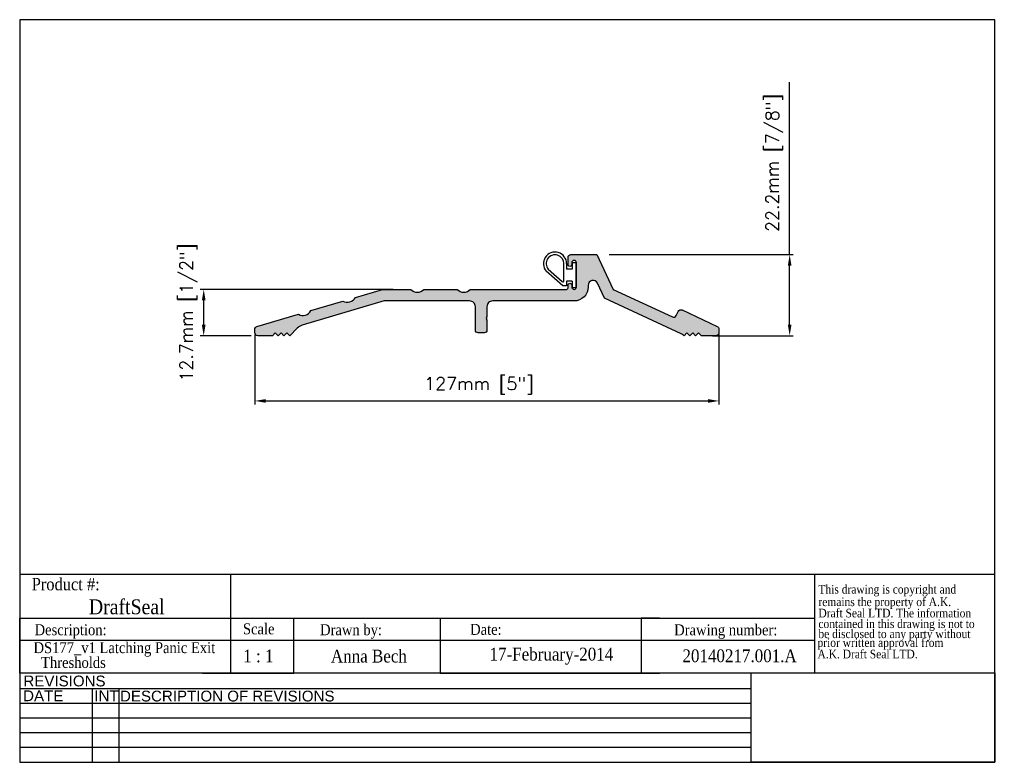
# Model space of a CAD drawing. Header units: millimetres. Extents: x 2362 to 2631, y 15 to 219.
import ezdxf
from ezdxf.enums import TextEntityAlignment as Align

# ---------------------------------------------------------------- set-up
doc = ezdxf.new("R2010")
doc.units = ezdxf.units.MM
doc.header["$MEASUREMENT"] = 0
doc.layers.add('AM_5', color=3, linetype='Continuous', lineweight=25)
doc.layers.add('BORDER', color=7, linetype='Continuous', lineweight=25)
doc.layers.add('FRAME', color=7, linetype='Continuous')
doc.styles.add('DS GROUP', font='arial.ttf')
doc.styles.get("Standard").update_dxf_attribs({"font": 'ROMANS.SHX'})
doc.styles.add('TAG', font='GARA.TTF')
doc.dimstyles.new('AM_ISO$0', dxfattribs={"dimtxt": 1.5, "dimasz": 1.5, "dimexe": 1, "dimexo": 1, "dimgap": 1.5, "dimtad": 1, "dimdec": 0, "dimdsep": 46, "dimtxsty": 'Standard', "dimcen": 0, "dimclrd": 256, "dimclre": 256, "dimclrt": 2, "dimadec": 0, "dimazin": 2, "dimtp": 0.1, "dimtm": 0.1, "dimtfac": 0.71, "dimtdec": 0, "dimtmove": 0, "dimatfit": 3, "dimfxl": 1, "dimlwd": -1, "dimlwe": -1, "dimarcsym": 1})
picture_1 = doc.add_image_def('image1.bmp', size_in_pixel=(901, 331))

# ---------------------------------------------------------------- blocks, each defined once
blk = doc.blocks.new('A$C08671A0E')
at = {"layer": 'FRAME', "style": 'TAG'}
for s, p in [('This drawing is copyright and', (14.82235561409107, -52.33811965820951)), ('remains the property of A.K.', (14.82235561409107, -101.4563565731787)), ('Draft Seal LTD. The information', (14.82235561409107, -145.6627890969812)), ('contained in this drawing is not to  ', (14.82235561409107, -187.4132979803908)), ('be disclosed to any party without ', (14.82235561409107, -226.7078832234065)), (' prior written approval from', (0, -261.2234074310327)), (' A.K. Draft Seal LTD.', (0, -306.093578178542))]:
    blk.add_text(s, height=33.81873376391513, dxfattribs=at).set_placement(p)
blk = doc.blocks.new('*D465')
at = {"layer": 'AM_5', "linetype": 'ByBlock', "transparency": 16777216}
for p, q in [((2426.376451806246, 132.3027504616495), (2426.376451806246, 113.1856191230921)), ((2553.326451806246, 132.3027504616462), (2553.326451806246, 113.1856191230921)), ((2429.376451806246, 114.1856191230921), (2550.326451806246, 114.1856191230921))]:
    blk.add_line(p, q, dxfattribs=at)
at = {"layer": 'AM_5', "transparency": 16777216}
for points in [[(2429.376451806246, 114.6856191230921), (2429.376451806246, 113.6856191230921), (2426.376451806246, 114.1856191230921)], [(2550.326451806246, 114.6856191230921), (2550.326451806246, 113.6856191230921), (2553.326451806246, 114.1856191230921)]]:
    blk.add_solid(points, dxfattribs=at)
at = {"layer": 'Defpoints', "color": 0, "transparency": 16777216}
for p in [(2426.376451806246, 133.3027504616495), (2553.326451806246, 133.3027504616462), (2553.326451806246, 114.1856191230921)]:
    blk.add_point(p, dxfattribs=at)
at = {"layer": 'AM_5', "color": 7, "transparency": 16777216, "insert": (2487.699866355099, 118.3522857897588), "char_height": 3.5, "attachment_point": 5}
blk.add_mtext('127mm [5"]', dxfattribs=at)
blk = doc.blocks.new('*D466')
at = {"layer": 'AM_5', "linetype": 'ByBlock', "transparency": 16777216}
for p, q in [((2572.673874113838, 154.2427655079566), (2572.673874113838, 201.4094321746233)), ((2523.299175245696, 154.2427655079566), (2573.673874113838, 154.2427655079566)), ((2572.673874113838, 135.0227655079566), (2572.673874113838, 151.2427655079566)), ((2551.536451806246, 132.0227655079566), (2573.673874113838, 132.0227655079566))]:
    blk.add_line(p, q, dxfattribs=at)
at = {"layer": 'AM_5', "transparency": 16777216}
for points in [[(2572.173874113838, 151.2427655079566), (2573.173874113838, 151.2427655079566), (2572.673874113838, 154.2427655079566)], [(2572.173874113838, 135.0227655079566), (2573.173874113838, 135.0227655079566), (2572.673874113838, 132.0227655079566)]]:
    blk.add_solid(points, dxfattribs=at)
at = {"layer": 'Defpoints', "color": 0, "transparency": 16777216}
for p in [(2522.299175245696, 154.2427655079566), (2572.673874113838, 154.2427655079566), (2550.536451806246, 132.0227655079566)]:
    blk.add_point(p, dxfattribs=at)
at = {"layer": 'AM_5', "color": 7, "transparency": 16777216, "insert": (2568.507207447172, 179.3260988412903), "char_height": 3.5, "attachment_point": 5, "rotation": 90}
blk.add_mtext('22.2mm [7/8"]', dxfattribs=at)
blk = doc.blocks.new('*D467')
at = {"layer": 'AM_5', "linetype": 'ByBlock', "transparency": 16777216}
for p, q in [((2464.183744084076, 144.7227655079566), (2411.391990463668, 144.7227655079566)), ((2412.391990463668, 135.0227655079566), (2412.391990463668, 141.7227655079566)), ((2425.376451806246, 132.0227655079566), (2411.391990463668, 132.0227655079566))]:
    blk.add_line(p, q, dxfattribs=at)
at = {"layer": 'AM_5', "transparency": 16777216}
for points in [[(2411.891990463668, 141.7227655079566), (2412.891990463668, 141.7227655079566), (2412.391990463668, 144.7227655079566)], [(2411.891990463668, 135.0227655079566), (2412.891990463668, 135.0227655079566), (2412.391990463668, 132.0227655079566)]]:
    blk.add_solid(points, dxfattribs=at)
at = {"layer": 'Defpoints', "color": 0, "transparency": 16777216}
for p in [(2412.391990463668, 144.7227655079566), (2465.183744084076, 144.7227655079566), (2426.376451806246, 132.0227655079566)]:
    blk.add_point(p, dxfattribs=at)
at = {"layer": 'AM_5', "color": 7, "transparency": 16777216, "insert": (2408.225323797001, 138.372765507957), "char_height": 3.5, "attachment_point": 5, "rotation": 90}
blk.add_mtext('12.7mm [1/2"]', dxfattribs=at)

msp = doc.modelspace()

# ---------------------------------------------------------------- hatches: boundary and pattern name
h = msp.add_hatch(color=256)
edge = h.paths.add_edge_path()
edge.add_line((2489.876451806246, 139.9727655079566), (2489.876451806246, 137.2877655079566))
edge.add_line((2489.876451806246, 137.2877655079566), (2489.626451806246, 137.0377655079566))
edge.add_line((2489.626451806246, 137.0377655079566), (2489.876451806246, 136.7877655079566))
edge.add_line((2489.876451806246, 136.7877655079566), (2489.626451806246, 136.5377655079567))
edge.add_line((2489.626451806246, 136.5377655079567), (2489.876451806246, 136.2877655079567))
edge.add_line((2489.876451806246, 136.2877655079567), (2489.876451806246, 133.6027655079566))
edge.add_arc((2489.086451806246, 133.6027655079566), 0.7899999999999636, -90, 2.1032064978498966e-12, ccw=False)
edge.add_line((2489.086451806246, 132.8127655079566), (2487.486451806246, 132.8127655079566))
edge.add_arc((2487.486451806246, 133.6027655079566), 0.7899999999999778, 179.9999999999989, 270, ccw=False)
edge.add_line((2486.696451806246, 133.6027655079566), (2486.696451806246, 139.9727655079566))
edge.add_arc((2485.126451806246, 139.9727655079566), 1.57000000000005, 1.037225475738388e-12, 90)
edge.add_line((2485.126451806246, 141.5427655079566), (2461.767241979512, 141.5427655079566))
edge.add_line((2461.767241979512, 141.5427655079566), (2439.329900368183, 134.9008498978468))
edge.add_arc((2440.232528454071, 131.851643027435), 3.179999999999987, 106.489839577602, 135)
edge.add_line((2437.983928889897, 134.1002425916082), (2435.906451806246, 132.0227655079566))
edge.add_line((2435.906451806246, 132.0227655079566), (2435.116451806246, 132.8127655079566))
edge.add_line((2435.116451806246, 132.8127655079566), (2434.326451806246, 132.0227655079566))
edge.add_line((2434.326451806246, 132.0227655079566), (2433.536451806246, 132.8127655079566))
edge.add_line((2433.536451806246, 132.8127655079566), (2432.746451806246, 132.0227655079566))
edge.add_line((2432.746451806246, 132.0227655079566), (2431.956451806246, 132.8127655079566))
edge.add_line((2431.956451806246, 132.8127655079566), (2431.166451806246, 132.0227655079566))
edge.add_line((2431.166451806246, 132.0227655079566), (2427.166451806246, 132.0227655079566))
edge.add_arc((2427.166451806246, 132.8127655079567), 0.7900000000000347, 180.0000000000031, 270, ccw=False)
edge.add_line((2426.376451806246, 132.8127655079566), (2426.376451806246, 133.7927354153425))
edge.add_arc((2427.166451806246, 133.7927354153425), 0.7900000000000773, 106.4898395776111, 180.0000000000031, ccw=False)
edge.add_line((2426.942214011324, 134.5502427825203), (2438.288377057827, 137.9089409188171))
edge.add_arc((2439.53661731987, 139.9470764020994), 2.389999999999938, 238.514937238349, 334.4647419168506)
edge.add_line((2441.693162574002, 138.9168276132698), (2450.466027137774, 141.5137763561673))
edge.add_arc((2451.714267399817, 143.5519118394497), 2.389999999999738, 238.514937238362, 334.4647419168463)
edge.add_line((2453.870812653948, 142.52166305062), (2461.306451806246, 144.7227655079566))
edge.add_line((2461.306451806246, 144.7227655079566), (2469.061036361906, 144.7227655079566))
edge.add_arc((2470.836451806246, 146.3227655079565), 2.389999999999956, 222.0250976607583, 317.9749023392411)
edge.add_line((2472.611867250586, 144.7227655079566), (2481.761036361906, 144.7227655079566))
edge.add_arc((2483.536451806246, 146.3227655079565), 2.389999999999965, 222.0250976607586, 317.9749023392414)
edge.add_line((2485.311867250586, 144.7227655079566), (2511.666451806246, 144.7227655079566))
edge.add_arc((2511.666451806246, 145.1027655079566), 0.3799999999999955, 269.9999999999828, 360)
edge.add_line((2512.046451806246, 145.1027655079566), (2512.046451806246, 145.8627655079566))
edge.add_arc((2512.556451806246, 145.8627655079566), 0.5099999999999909, 0, 180, ccw=False)
edge.add_line((2513.066451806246, 145.8627655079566), (2513.066451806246, 145.3727655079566))
edge.add_arc((2513.716451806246, 145.3727655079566), 0.6499999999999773, 180, 360)
edge.add_line((2514.366451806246, 145.3727655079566), (2514.366451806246, 151.9727655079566))
edge.add_arc((2513.716451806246, 151.9727655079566), 0.6499999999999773, 0, 180)
edge.add_line((2513.066451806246, 151.9727655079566), (2513.066451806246, 151.4827655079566))
edge.add_arc((2512.556451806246, 151.4827655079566), 0.5099999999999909, -180.00000000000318, 3.183231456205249e-12, ccw=False)
edge.add_line((2512.046451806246, 151.4827655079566), (2512.046451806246, 153.4527655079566))
edge.add_arc((2512.836451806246, 153.4527655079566), 0.7899999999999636, 90, 180.0000000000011, ccw=False)
edge.add_line((2512.836451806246, 154.2427655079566), (2519.966451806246, 154.2427655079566))
edge.add_line((2519.966451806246, 154.2427655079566), (2524.405700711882, 144.7227655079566))
edge.add_line((2524.405700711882, 144.7227655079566), (2540.611367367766, 137.1659390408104))
edge.add_arc((2540.945235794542, 137.8819221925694), 0.7900000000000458, 244.9999999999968, 334.9999999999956)
edge.add_line((2541.6612189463, 137.5480537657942), (2542.198457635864, 138.7001658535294))
edge.add_arc((2542.914440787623, 138.3662974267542), 0.7900000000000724, 65.00000000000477, 155, ccw=False)
edge.add_line((2543.248309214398, 139.0822805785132), (2552.870320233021, 134.5954631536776))
edge.add_arc((2552.536451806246, 133.8794800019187), 0.7899999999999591, 0, 65.00000000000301, ccw=False)
edge.add_line((2553.326451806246, 133.8794800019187), (2553.326451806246, 132.8127655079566))
edge.add_arc((2552.536451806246, 132.8127655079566), 0.7899999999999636, -90, 2.1032064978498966e-12, ccw=False)
edge.add_line((2552.536451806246, 132.0227655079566), (2548.536451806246, 132.0227655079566))
edge.add_line((2548.536451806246, 132.0227655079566), (2547.746451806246, 132.8127655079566))
edge.add_line((2547.746451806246, 132.8127655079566), (2546.956451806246, 132.0227655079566))
edge.add_line((2546.956451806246, 132.0227655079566), (2546.166451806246, 132.8127655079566))
edge.add_line((2546.166451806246, 132.8127655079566), (2545.376451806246, 132.0227655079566))
edge.add_line((2545.376451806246, 132.0227655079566), (2544.586451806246, 132.8127655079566))
edge.add_line((2544.586451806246, 132.8127655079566), (2543.793409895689, 132.0197235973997))
edge.add_arc((2541.664774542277, 129.6572436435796), 3.179999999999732, 47.98060043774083, 65.00000000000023)
edge.add_line((2543.008700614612, 132.539302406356), (2522.012791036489, 142.3298558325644))
edge.add_line((2522.012791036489, 142.3298558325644), (2520.119967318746, 146.3890293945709))
edge.add_arc((2518.896451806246, 145.818494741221), 1.350000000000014, 25.0000000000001, 179.9999999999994)
edge.add_line((2517.546451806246, 145.818494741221), (2517.546451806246, 145.3727655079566))
edge.add_arc((2513.716451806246, 145.3727655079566), 3.830000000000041, 270, 359.9999999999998, ccw=False)
edge.add_line((2513.716451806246, 141.5427655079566), (2491.446451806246, 141.5427655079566))
edge.add_arc((2491.446451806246, 139.9727655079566), 1.570000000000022, 89.99999999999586, 179.9999999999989)

# ---------------------------------------------------------------- linework, layer by layer
at = {"linetype": 'Continuous'}
for p, q in [((2510.899518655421, 147.0118804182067), (2510.899518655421, 151.7538572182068)), ((2511.661518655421, 151.7538572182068), (2511.661518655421, 150.2298572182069)), ((2513.185518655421, 152.0078826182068), (2513.185518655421, 150.4838572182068)), ((2514.201518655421, 152.0078826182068), (2513.185518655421, 152.0078826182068)), ((2514.201518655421, 152.0078826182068), (2514.201518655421, 145.1498572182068)), ((2510.645518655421, 145.6578826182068), (2506.09079065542, 149.6703460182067)), ((2506.635112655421, 150.2063368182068), (2510.47762465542, 146.8213042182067)), ((2513.185518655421, 150.2298572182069), (2511.661518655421, 150.2298572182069)), ((2513.185518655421, 150.4838572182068), (2513.185518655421, 150.2298572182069)), ((2511.661518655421, 145.6578826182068), (2510.645518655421, 145.6578826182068)), ((2511.661518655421, 146.9278826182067), (2511.661518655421, 145.6578826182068)), ((2513.185518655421, 146.9278826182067), (2511.661518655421, 146.9278826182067)), ((2513.185518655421, 146.9278826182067), (2513.185518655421, 145.1498572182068)), ((2514.201518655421, 145.1498572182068), (2513.185518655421, 145.1498572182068))]:
    msp.add_line(p, q, dxfattribs=at)
for p, q in [((2362.056964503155, 66.7850771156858), (2579.510034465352, 66.7850771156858)), ((2419.684466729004, 66.78507711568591), (2419.684466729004, 54.7343335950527)), ((2579.510034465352, 66.7850771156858), (2579.510034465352, 39.73433359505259)), ((2362.056964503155, 39.7343335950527), (2362.056964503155, 54.7343335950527)), ((2362.056964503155, 54.7343335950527), (2579.510034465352, 54.7343335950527)), ((2362.056964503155, 54.7343335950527), (2362.056964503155, 49.7343335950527)), ((2362.056964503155, 54.7343335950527), (2362.056964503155, 48.7343335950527)), ((2362.056964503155, 54.7343335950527), (2412.056964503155, 54.7343335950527)), ((2419.684466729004, 54.7343335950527), (2419.684466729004, 39.7343335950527)), ((2437.056964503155, 39.7343335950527), (2437.056964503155, 54.7343335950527)), ((2437.056964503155, 54.7343335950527), (2477.056964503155, 54.7343335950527)), ((2477.056964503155, 54.7343335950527), (2477.056964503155, 39.7343335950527)), ((2537.056964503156, 54.7343335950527), (2532.056964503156, 54.7343335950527)), ((2532.056964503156, 54.7343335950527), (2532.056964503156, 39.7343335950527)), ((2362.056964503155, 48.7343335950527), (2362.056964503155, 50.2343335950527)), ((2362.056964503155, 48.7343335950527), (2579.510034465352, 48.7343335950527)), ((2362.056964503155, 39.7343335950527), (2362.056964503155, 42.7343335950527)), ((2412.056964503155, 39.7343335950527), (2437.056964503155, 39.7343335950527)), ((2477.056964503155, 39.7343335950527), (2537.056964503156, 39.7343335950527))]:
    msp.add_line(p, q)
msp.add_lwpolyline([(2489.876451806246, 139.9727655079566), (2489.876451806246, 137.2877655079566), (2489.626451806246, 137.0377655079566), (2489.876451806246, 136.7877655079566), (2489.626451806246, 136.5377655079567), (2489.876451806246, 136.2877655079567), (2489.876451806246, 133.6027655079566, -0.4142135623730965), (2489.086451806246, 132.8127655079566), (2487.486451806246, 132.8127655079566, -0.4142135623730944), (2486.696451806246, 133.6027655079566), (2486.696451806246, 139.9727655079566, 0.4142135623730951), (2485.126451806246, 141.5427655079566), (2461.767241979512, 141.5427655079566), (2439.329900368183, 134.9008498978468, 0.1250447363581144), (2437.983928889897, 134.1002425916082), (2435.906451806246, 132.0227655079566), (2435.116451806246, 132.8127655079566), (2434.326451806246, 132.0227655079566), (2433.536451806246, 132.8127655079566), (2432.746451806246, 132.0227655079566), (2431.956451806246, 132.8127655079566), (2431.166451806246, 132.0227655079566), (2427.166451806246, 132.0227655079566, -0.4142135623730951), (2426.376451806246, 132.8127655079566), (2426.376451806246, 133.7927354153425, -0.3322204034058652), (2426.942214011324, 134.5502427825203), (2438.288377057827, 137.9089409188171, 0.4449662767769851), (2441.693162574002, 138.9168276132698), (2450.466027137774, 141.5137763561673, 0.4449662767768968), (2453.870812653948, 142.52166305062), (2461.306451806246, 144.7227655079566), (2469.061036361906, 144.7227655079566, 0.4449662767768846), (2472.611867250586, 144.7227655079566), (2481.761036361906, 144.7227655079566, 0.4449662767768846), (2485.311867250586, 144.7227655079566), (2511.666451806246, 144.7227655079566, 0.4142135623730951), (2512.046451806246, 145.1027655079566), (2512.046451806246, 145.8627655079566, -1), (2513.066451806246, 145.8627655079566), (2513.066451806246, 145.3727655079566, 1), (2514.366451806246, 145.3727655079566), (2514.366451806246, 151.9727655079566, 1), (2513.066451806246, 151.9727655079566), (2513.066451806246, 151.4827655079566, -1.000000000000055), (2512.046451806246, 151.4827655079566), (2512.046451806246, 153.4527655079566, -0.414213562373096), (2512.836451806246, 154.2427655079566), (2519.966451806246, 154.2427655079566), (2524.405700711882, 144.7227655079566), (2540.611367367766, 137.1659390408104, 0.414213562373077), (2541.6612189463, 137.5480537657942), (2542.198457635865, 138.7001658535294, -0.4142135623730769), (2543.248309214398, 139.0822805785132), (2552.870320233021, 134.5954631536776, -0.2914734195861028), (2553.326451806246, 133.8794800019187), (2553.326451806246, 132.8127655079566, -0.4142135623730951), (2552.536451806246, 132.0227655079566), (2548.536451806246, 132.0227655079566), (2547.746451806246, 132.8127655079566), (2546.956451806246, 132.0227655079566), (2546.166451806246, 132.8127655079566), (2545.376451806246, 132.0227655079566), (2544.586451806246, 132.8127655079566), (2543.793409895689, 132.0197235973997, 0.07439795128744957), (2543.008700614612, 132.539302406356), (2522.012791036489, 142.3298558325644), (2520.119967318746, 146.3890293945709, 0.8025848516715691), (2517.546451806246, 145.818494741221), (2517.546451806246, 145.3727655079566, -0.4142135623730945), (2513.716451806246, 141.5427655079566), (2491.446451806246, 141.5427655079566, 0.4142135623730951)], format="xyb", close=True)
for centre, radius, start, end in [((2508.486518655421, 151.7538572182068), 3.175, 9.200000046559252e-05, 221.0127109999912), ((2508.486518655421, 151.7538572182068), 2.413, 0, 219.8912349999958), ((2510.645518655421, 147.0118804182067), 0.254, 228.6218300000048, 0)]:
    msp.add_arc(centre, radius, start, end, dxfattribs=at)
at = {"layer": 'BORDER'}
for p, q in [((2362.056964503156, 218.5049618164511), (2362.056964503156, 15.30496181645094)), ((2628.756964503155, 218.5049618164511), (2362.056964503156, 218.5049618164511)), ((2628.756964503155, 15.30496181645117), (2628.756964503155, 218.5049618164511)), ((2579.510034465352, 66.7850771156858), (2628.756964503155, 66.7850771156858)), ((2628.756964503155, 39.7343335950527), (2362.056964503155, 39.7343335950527)), ((2562.139669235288, 35.41916478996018), (2362.056964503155, 35.41916478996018)), ((2381.927097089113, 35.41916478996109), (2381.927097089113, 15.30496181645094)), ((2389.144125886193, 35.41916478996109), (2389.144125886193, 15.30496181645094)), ((2562.139669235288, 31.39632419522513), (2362.056964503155, 31.39632419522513)), ((2562.139669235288, 27.37348360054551), (2362.056964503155, 27.37348360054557)), ((2562.139669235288, 23.35064300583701), (2362.056964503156, 23.3506430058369)), ((2562.139669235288, 19.32780241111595), (2362.056964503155, 19.32780241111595)), ((2362.056964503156, 15.30496181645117), (2628.756964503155, 15.30496181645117))]:
    msp.add_line(p, q, dxfattribs=at)
at = {"layer": 'FRAME', "color": 1}
for q in [(2562.139669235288, 39.7449116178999), (2562.139669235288, 39.73433359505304)]:
    msp.add_line((2562.139669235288, 15.30496181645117), q, dxfattribs=at)

# ---------------------------------------------------------------- block references
at = {"xscale": 0.06987750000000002, "yscale": 0.06987750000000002, "zscale": 0.06987750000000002}
msp.add_blockref('A$C08671A0E', (2579.510034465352, 65.13687947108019), dxfattribs=at)

# ---------------------------------------------------------------- texts
at = {"layer": 'BORDER', "char_height": 2.953125, "attachment_point": 2, "style": 'DS GROUP'}
for s, width, insert in [('REVISIONS', 20.38680124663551, (2374.315364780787, 39.03213209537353)), ('DATE', 20.38680124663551, (2368.499329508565, 34.98762233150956)), ('INT', 20.38680124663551, (2385.794444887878, 34.98762233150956)), ('DESCRIPTION OF REVISIONS', 103.860939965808, (2418.835787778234, 34.90660090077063))]:
    msp.add_mtext_dynamic_manual_height_columns(s, width=width, gutter_width=7.5, heights=[0], dxfattribs=dict(at, insert=insert))
at = {"layer": 'FRAME', "style": 'TAG'}
for s, height, p in [('Product #:', 3.381873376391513, (2374.646226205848, 64.12526045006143)), ('DraftSeal', 4.069431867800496, (2391.340288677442, 57.98270514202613)), ('Description:', 3, (2375.983439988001, 51.10998512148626)), ('Drawn by:', 3, (2452.687189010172, 51.17699926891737)), ('Date:', 3, (2489.580982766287, 51.65726732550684)), ('Drawing number:', 3, (2555.199794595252, 51.15131051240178)), ('1 : 1', 3.5, (2427.354575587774, 44.38790768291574)), ('Anna Bech', 3.5, (2457.580101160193, 44.44393895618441)), ('17-February-2014', 3.5, (2507.499211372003, 44.43612063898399)), ('20140217.001.A', 3.5, (2558.978224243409, 44.44524200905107))]:
    msp.add_text(s, height=height, dxfattribs=at).set_placement(p, align=Align.MIDDLE)
msp.add_text('Scale', height=3, dxfattribs=at).set_placement((2423.126031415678, 50.32467136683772))
for s, p in [('DS177_v1 Latching Panic Exit', (2390.689776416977, 45.17710403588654)), ('Thresholds ', (2377.251460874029, 41.1377212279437))]:
    msp.add_text(s, height=3, dxfattribs=at).set_placement(p, align=Align.CENTER)

# ---------------------------------------------------------------- dimensions: what is measured, and where the dimension line sits
at = {"layer": 'AM_5'}
for base, p1, p2, picture, middle in [((2572.673874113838, 154.2427655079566), (2550.536451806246, 132.0227655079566), (2522.299175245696, 154.2427655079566), '*D466', (2572.673874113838, 179.3260988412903)), ((2412.391990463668, 144.7227655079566), (2426.376451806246, 132.0227655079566), (2465.183744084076, 144.7227655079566), '*D467', (2412.391990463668, 138.372765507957))]:
    dim = msp.add_linear_dim(base=base, p1=p1, p2=p2, angle=90, dimstyle='AM_ISO$0', override={"dimtxt": 3.5, "dimasz": 3, "dimdec": 1, "dimpost": '<>mm', "dimclrt": 7}, dxfattribs=at)
    dim.commit()
    dim.dimension.update_dxf_attribs({"geometry": picture, "text_midpoint": middle, "dimtype": 160})
dim = msp.add_linear_dim(base=(2553.326451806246, 114.1856191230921), p1=(2426.376451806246, 133.3027504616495), p2=(2553.326451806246, 133.3027504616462), dimstyle='AM_ISO$0', override={"dimtxt": 3.5, "dimasz": 3, "dimdec": 1, "dimpost": '<>mm', "dimclrt": 7}, dxfattribs=at)
dim.commit()
dim.dimension.update_dxf_attribs({"geometry": '*D465', "text_midpoint": (2487.699866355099, 114.1856191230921), "dimtype": 160})

# ---------------------------------------------------------------- pictures from other files: only their frames are drawn
image = msp.add_image(picture_1, insert=(2562.139669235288, 15.30496181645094), size_in_units=(66.61729526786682, 24.4731684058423))
image.dxf.flags = 7

doc.saveas('drawing.dxf')
